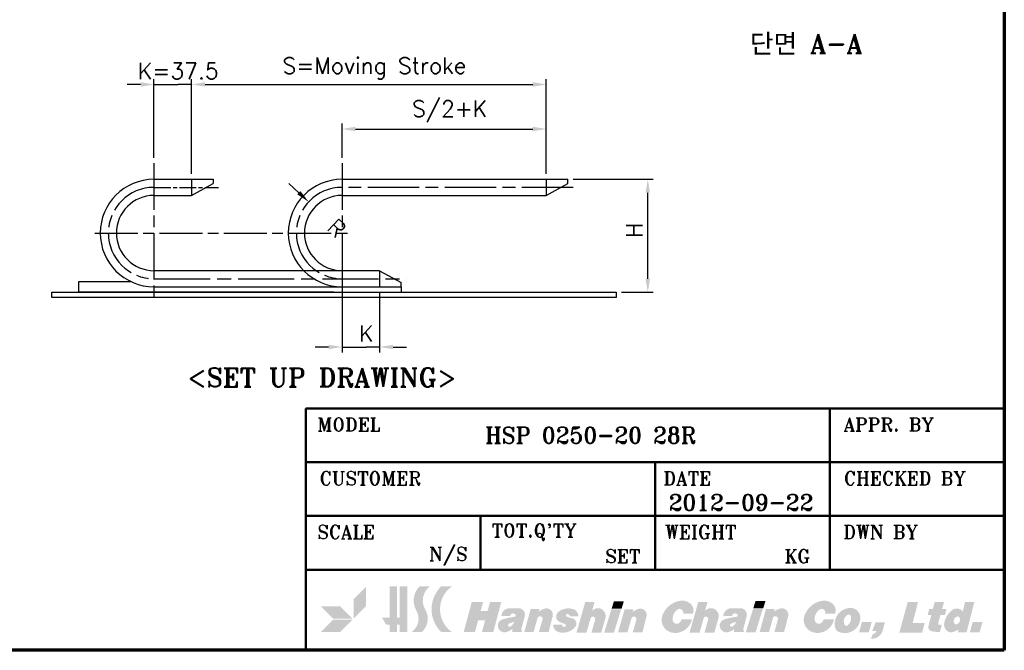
# Model space of a CAD drawing. Header units: millimetres. Extents: x 10 to 410, y -332 to 437.
# Tile 3 of 10: x 227 to 410, y 10 to 127. Entities that reach past the tile are written whole.
import ezdxf

# ---------------------------------------------------------------- set-up
doc = ezdxf.new("R2010")
doc.units = ezdxf.units.MM
doc.linetypes.add('CHAIN', pattern=[0.35429999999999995, 0.2362, -0.0295, 0.0591, -0.0295])
doc.layers.get('0').update_dxf_attribs({"lineweight": 25})
for name, color, linetype, lineweight in [('경계(ISO)', 7, 'Continuous', 70), ('기호(ISO)', 7, 'Continuous', 25), ('스케치 형상(ISO)', 7, 'Continuous', 25), ('제목(ISO)', 7, 'Continuous', 50), ('치수(ISO)', 7, 'Continuous', 25), ('해치 (ISO)', 3, 'Continuous', 18)]:
    doc.layers.add(name, color=color, linetype=linetype, lineweight=lineweight)
doc.styles.add('주 문자 (ISO)', font='tahoma.ttf')
doc.styles.add('텍스트 스타일70', font='RomanT.shx')
doc.styles.add('한신 주석 텍스트', font='RomanT.shx')
doc.styles.add('한신치수', font='RomanS.shx')
doc.dimstyles.new('한신체인', dxfattribs={"dimtxt": 3, "dimasz": 2.5, "dimexe": 1, "dimexo": 1, "dimgap": 1, "dimtad": 1, "dimrnd": 1e-08, "dimdsep": 46, "dimtxsty": '한신치수', "dimcen": 0.09, "dimdle": 10, "dimclrd": 3, "dimclre": 3, "dimclrt": 3, "dimazin": 2, "dimtfac": 1.168400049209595, "dimtmove": 0, "dimatfit": 3, "dimfxl": 0, "dimtolj": 1, "dimlwd": -1, "dimlwe": -1, "dimarcsym": 0})

# ---------------------------------------------------------------- blocks, each defined once
blk = doc.blocks.new('경계 도면틀')
at = {"layer": '경계(ISO)'}
for p, q in [((410, 287), (410, 10.00000000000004)), ((410, 10.00000000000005), (10, 10))]:
    blk.add_line(p, q, dxfattribs=at)
blk = doc.blocks.new('제목 블록 한신체인 표제란')
at = {"layer": '해치 (ISO)'}
for points in [[(572.1855598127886, -133.2070913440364), (574.4855598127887, -130.9070913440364), (574.4855598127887, -127.3070913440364), (572.1855598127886, -129.6070913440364)], [(578.8855598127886, -133.0070913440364), (578.8855598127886, -127.2070913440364), (580.2855598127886, -127.2070913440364), (580.2855598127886, -133.0070913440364), (580.7855598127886, -133.0070913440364), (580.7855598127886, -127.2070913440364), (582.1855598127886, -127.2070913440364), (582.1855598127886, -135.7070913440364), (580.7855598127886, -135.7070913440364), (580.7855598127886, -134.3070913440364), (580.2855598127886, -134.3070913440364), (580.2855598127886, -135.7070913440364), (578.8855598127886, -135.7070913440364), (578.8855598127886, -134.3070913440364), (578.2361151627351, -134.3070913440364), (577.4855598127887, -133.0070913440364)], [(620.2216046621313, -131.3413157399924), (622.0747405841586, -131.3413157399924), (622.4906790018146, -129.9905162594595), (620.6375430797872, -129.9905162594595)], [(646.5809300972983, -131.2808247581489), (648.4340660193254, -131.2808247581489), (648.8500044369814, -129.930025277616), (646.9968685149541, -129.930025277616)], [(568.3855598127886, -133.2070913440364), (566.0855598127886, -130.9070913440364), (569.6855598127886, -130.9070913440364), (571.9855598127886, -133.2070913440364)], [(592.6855598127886, -135.7070913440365), (594.7855598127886, -135.7070913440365), (595.3750480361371, -133.5070913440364), (596.675048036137, -133.5070913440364), (596.0855598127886, -135.7070913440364), (598.1855598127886, -135.7070913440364), (599.6860752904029, -130.1070913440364), (597.5860752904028, -130.1070913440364), (597.1305616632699, -131.8070913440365), (595.8305616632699, -131.8070913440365), (596.2860752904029, -130.1070913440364), (594.186075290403, -130.1070913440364)], [(618.8346897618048, -135.8005525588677), (620.6501352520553, -135.8005525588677), (621.9724967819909, -131.5060580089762), (620.1570512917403, -131.5060580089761)], [(647.0094606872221, -135.7400615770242), (645.1940151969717, -135.7400615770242), (646.5163767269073, -131.4455670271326), (648.3318222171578, -131.4455670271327)], [(673.765548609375, -135.8005525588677), (678.0002387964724, -135.8005525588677), (678.4917728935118, -133.9995011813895), (676.2448087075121, -133.9995011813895), (677.2351065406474, -130.125030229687), (675.3144842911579, -130.125030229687)], [(566.0855598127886, -135.7070913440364), (569.6855598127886, -135.7070913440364), (571.9855598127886, -133.4070913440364), (568.3855598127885, -133.4070913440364)], [(666.2802856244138, -135.7400615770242), (668.0956620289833, -135.7400615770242), (668.6065279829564, -133.8681755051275), (666.7911515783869, -133.8681755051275)], [(688.7132258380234, -135.7400615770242), (686.8978494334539, -135.7400615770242), (687.408715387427, -133.8681755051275), (689.2240917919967, -133.8681755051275)]]:
    blk.add_hatch(color=7, dxfattribs=at).paths.add_polyline_path(points)
h = blk.add_hatch(color=7, dxfattribs=at)
edge = h.paths.add_edge_path()
edge.add_line((582.9855598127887, -135.7070913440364), (584.8855598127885, -135.7070913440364))
edge.add_arc((582.6992387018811, -133.2352499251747), 3.3, 311.4924651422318, 390.6839073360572)
edge.add_arc((588.396401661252, -129.8546860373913), 3.324641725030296, 127.2165836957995, 210.6839073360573, ccw=False)
edge.add_line((586.3855598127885, -127.2070913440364), (584.4855598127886, -127.2070913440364))
edge.add_arc((587.0701762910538, -129.8546860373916), 3.700000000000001, 134.310384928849, 210.3022662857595)
edge.add_arc((581.2855598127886, -133.2352499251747), 3, -55.48189215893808, 30.302266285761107, ccw=False)
h = blk.add_hatch(color=7, dxfattribs=at)
edge = h.paths.add_edge_path()
edge.add_line((588.4855598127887, -135.7070913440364), (590.4855598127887, -135.7070913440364))
edge.add_arc((593.4818074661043, -131.4570913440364), 5.200000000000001, 125.18381548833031, 234.81618451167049, ccw=False)
edge.add_line((590.4855598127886, -127.2070913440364), (588.4855598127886, -127.2070913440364))
edge.add_arc((592.6818074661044, -131.4570913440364), 5.972519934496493, 134.6353716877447, 225.3646283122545)
h = blk.add_hatch(color=7, dxfattribs=at)
edge = h.paths.add_edge_path()
edge.add_line((633.5626346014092, -132.260995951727), (635.3511772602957, -132.2609959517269))
edge.add_arc((633.7753765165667, -131.6827954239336), 1.678530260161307, 339.8506555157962, 415.660920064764)
edge.add_arc((633.3066156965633, -132.3689672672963), 2.509534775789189, 55.66092006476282, 102.5505225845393)
edge.add_arc((633.6964614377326, -134.1201387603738), 4.303575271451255, 102.5505225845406, 158.27268457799)
edge.add_arc((631.9639574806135, -133.4297347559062), 2.438574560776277, 158.2726845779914, 262.4542726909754)
edge.add_arc((632.0604522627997, -132.7012771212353), 3.173395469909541, 262.4542726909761, 348.8612562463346)
edge.add_line((635.1740681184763, -133.314331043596), (633.2825916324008, -133.314331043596))
edge.add_arc((630.7094698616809, -132.1543399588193), 2.822505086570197, 322.4703846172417, 335.73363402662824, ccw=False)
edge.add_arc((632.3360042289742, -133.4037599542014), 0.7714896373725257, 185.5092623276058, 322.4703846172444, ccw=False)
edge.add_arc((633.6840483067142, -133.2737381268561), 2.125789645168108, 120.84471607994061, 185.5092623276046, ccw=False)
edge.add_arc((632.8560371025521, -131.887197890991), 0.5108294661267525, 70.46878331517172, 120.8447160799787, ccw=False)
edge.add_arc((632.7552277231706, -132.1713826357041), 0.8123647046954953, -6.333282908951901, 70.4687833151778, ccw=False)
h = blk.add_hatch(color=7, dxfattribs=at)
edge = h.paths.add_edge_path()
edge.add_line((659.7275868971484, -133.314331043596), (661.6190633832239, -133.314331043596))
edge.add_arc((658.5054475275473, -132.7012771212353), 3.173395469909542, 262.45427269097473, 348.8612562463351, ccw=False)
edge.add_arc((658.4089527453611, -133.4297347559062), 2.438574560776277, 158.2726845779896, 262.4542726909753, ccw=False)
edge.add_arc((660.1414567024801, -134.1201387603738), 4.303575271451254, 102.55052258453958, 158.2726845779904, ccw=False)
edge.add_arc((659.7516109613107, -132.3689672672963), 2.509534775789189, 55.66092006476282, 102.55052258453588, ccw=False)
edge.add_arc((660.2203717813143, -131.6827954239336), 1.678530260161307, -20.149344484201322, 55.660920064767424, ccw=False)
edge.add_line((661.7961725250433, -132.260995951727), (660.0076298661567, -132.260995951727))
edge.add_arc((659.2002229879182, -132.1713826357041), 0.8123647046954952, 353.6667170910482, 430.4687833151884)
edge.add_arc((659.3010323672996, -131.887197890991), 0.5108294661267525, 70.46878331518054, 120.8447160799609)
edge.add_arc((660.1290435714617, -133.2737381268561), 2.125789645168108, 120.8447160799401, 185.5092623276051)
edge.add_arc((658.7809994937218, -133.4037599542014), 0.7714896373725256, 185.5092623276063, 322.4703846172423)
edge.add_arc((657.1544651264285, -132.1543399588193), 2.822505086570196, 322.4703846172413, 335.7336340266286)
h = blk.add_hatch(color=7, dxfattribs=at)
edge = h.paths.add_edge_path(flags=0)
edge.add_arc((684.6264105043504, -133.1862671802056), 0.3790689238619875, 27.34228327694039, 108.5514228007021)
edge.add_arc((684.7946125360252, -133.6874746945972), 0.9077473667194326, 108.5514228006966, 206.0994410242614)
edge.add_arc((684.2850646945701, -133.9370934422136), 0.3403422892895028, 206.0994410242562, 280.5532295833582)
edge.add_arc((684.1874692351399, -133.4132320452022), 0.8732171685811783, 280.5532295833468, 387.3422832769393)
edge = h.paths.add_edge_path()
edge.add_line((684.6563119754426, -135.7400615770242), (686.2760035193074, -135.7400615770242))
edge.add_line((686.2760035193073, -135.7400615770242), (687.7221566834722, -130.0927596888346))
edge.add_line((687.7221566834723, -130.0927596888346), (686.0012344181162, -130.0927596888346))
edge.add_line((686.001234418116, -130.0927596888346), (685.5738834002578, -131.887197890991))
edge.add_arc((684.4507949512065, -132.7248882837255), 1.401089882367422, 36.7185598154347, 127.3581428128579)
edge.add_arc((686.0316001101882, -134.7956290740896), 4.006260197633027, 127.3581428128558, 167.6690583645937)
edge.add_arc((683.6852413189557, -134.2827126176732), 1.604493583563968, 167.6690583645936, 229.9230846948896)
edge.add_arc((683.3275389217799, -134.70784540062), 1.048895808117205, 229.9230846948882, 280.231560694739)
edge.add_arc((682.9796211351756, -132.7802923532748), 3.007596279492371, 280.2315606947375, 306.9859048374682)
edge.add_line((684.78904680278, -135.1827107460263), (684.6563119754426, -135.7400615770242))
h = blk.add_hatch(color=7, dxfattribs=at)
edge = h.paths.add_edge_path(flags=0)
edge.add_arc((600.3067236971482, -133.1335576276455), 1.907582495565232, 306.1770774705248, 339.9442206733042)
edge.add_line((602.098628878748, -133.7877340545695), (601.1449978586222, -134.1332632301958))
edge.add_arc((601.2502898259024, -134.4238600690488), 0.3090840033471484, 109.9169737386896, 306.1770774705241)
edge = h.paths.add_edge_path()
edge.add_line((601.7162282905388, -135.7070913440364), (603.4903233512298, -135.7070913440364))
edge.add_line((603.4903233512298, -135.7070913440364), (603.5539582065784, -135.4696028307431))
edge.add_arc((603.6109261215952, -135.2569956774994), 0.2201071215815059, 165.0000000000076, 254.9999999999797, ccw=False)
edge.add_line((603.3983189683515, -135.2000277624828), (604.0416792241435, -132.7989746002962))
edge.add_arc((602.8679866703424, -132.4844846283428), 1.21509594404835, 345.0000000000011, 450)
edge.add_line((602.8679866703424, -131.2693886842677), (601.2580183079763, -131.2693886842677))
edge.add_arc((601.2580183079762, -132.8461382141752), 1.576749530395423, 90, 175.5251169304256)
edge.add_line((599.6860752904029, -132.7231169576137), (601.3167631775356, -132.7231169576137))
edge.add_arc((601.8643550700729, -132.7842949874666), 0.5509987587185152, 22.510015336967, 173.6252393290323, ccw=False)
edge.add_arc((602.1897205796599, -132.6494575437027), 0.1988001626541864, -81.62602272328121, 22.510015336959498, ccw=False)
edge.add_arc((604.9439698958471, -151.3599966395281), 18.71336953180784, 98.37397727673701, 105.5458744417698)
edge.add_arc((600.2597206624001, -134.5215042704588), 1.235468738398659, 105.5458744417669, 281.281709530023)
edge.add_arc((599.998998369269, -133.2145454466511), 2.568179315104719, 281.2817095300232, 311.963461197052)
edge.add_line((601.7162282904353, -135.124170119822), (601.7162282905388, -135.7070913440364))
h = blk.add_hatch(color=7, dxfattribs=at)
edge = h.paths.add_edge_path()
edge.add_line((605.1586295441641, -131.4486853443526), (606.7671673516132, -131.4486853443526))
edge.add_line((606.7671673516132, -131.4486853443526), (606.6652177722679, -131.9244500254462))
edge.add_arc((608.605409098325, -134.3057543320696), 3.07163679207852, 105.45909696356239, 129.1717679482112, ccw=False)
edge.add_arc((608.1001631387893, -132.478832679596), 1.176137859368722, -14.337590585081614, 105.45909696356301, ccw=False)
edge.add_line((609.2396683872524, -132.7700852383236), (608.4889824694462, -135.7070913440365))
edge.add_line((608.4889824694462, -135.7070913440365), (606.691542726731, -135.7070913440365))
edge.add_line((606.691542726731, -135.7070913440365), (607.3788648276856, -133.2904030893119))
edge.add_arc((606.8927341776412, -133.2619131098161), 0.4869647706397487, 356.645982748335, 524.1238979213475)
edge.add_line((606.4243444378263, -133.1286999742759), (605.6910329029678, -135.7070913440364))
edge.add_line((605.6910329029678, -135.7070913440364), (603.9475107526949, -135.7070913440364))
edge.add_line((603.9475107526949, -135.7070913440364), (605.1586295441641, -131.4486853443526))
h = blk.add_hatch(color=7, dxfattribs=at)
edge = h.paths.add_edge_path()
edge.add_arc((611.3997763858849, -134.4040966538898), 0.3919692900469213, 165.4696428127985, 269.3199450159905)
edge.add_arc((611.3988223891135, -134.4844687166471), 0.311591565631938, 269.3199450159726, 434.6146394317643)
edge.add_arc((613.0627926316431, -128.4374284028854), 5.960209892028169, 244.87448421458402, 254.6146394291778, ccw=False)
edge.add_arc((611.0078744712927, -132.8191281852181), 1.120583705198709, 127.0220652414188, 244.8744842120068, ccw=False)
edge.add_arc((612.1647565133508, -134.3531330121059), 3.041923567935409, 69.38153505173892, 127.02206524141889, ccw=False)
edge.add_arc((612.9105084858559, -132.3710318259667), 0.9241721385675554, 51.52788990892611, 69.38153505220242, ccw=False)
edge.add_arc((612.5718010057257, -132.7972711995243), 1.468600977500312, -0.06645623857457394, 51.527889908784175, ccw=False)
edge.add_line((614.0404009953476, -132.7989746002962), (612.5032463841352, -132.7989746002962))
edge.add_arc((611.6510760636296, -133.2080407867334), 0.9452668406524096, 25.64234092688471, 62.04913768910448)
edge.add_arc((611.9776971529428, -132.592482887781), 0.2484219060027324, 62.04913768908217, 242.0491376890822)
edge.add_arc((613.2824919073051, -130.1334355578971), 3.032196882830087, 242.0491376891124, 261.0483130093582)
edge.add_arc((612.6533373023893, -134.127556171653), 1.011172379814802, -41.773389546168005, 81.04831300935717, ccw=False)
edge.add_arc((611.139988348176, -132.7757302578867), 3.040373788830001, 254.6106971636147, 318.22661045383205, ccw=False)
edge.add_arc((610.6905958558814, -134.4084299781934), 1.346956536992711, 175.6282231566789, 254.6106971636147, ccw=False)
edge.add_line((609.3475583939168, -134.3057543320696), (611.0203442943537, -134.3057543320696))
h = blk.add_hatch(color=7, dxfattribs=at)
edge = h.paths.add_edge_path()
edge.add_line((613.6845833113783, -135.8005525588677), (615.5446237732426, -135.8005525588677))
edge.add_line((615.5446237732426, -135.8005525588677), (616.294903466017, -133.1624995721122))
edge.add_arc((616.7190504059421, -133.2831297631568), 0.4409674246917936, -15.87610207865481, 164.1238979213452, ccw=False)
edge.add_line((617.1431973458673, -133.4037599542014), (616.4615336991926, -135.8005525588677))
edge.add_line((616.4615336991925, -135.8005525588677), (618.2954230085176, -135.8005525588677))
edge.add_line((618.2954230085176, -135.8005525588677), (618.9790811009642, -133.3967472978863))
edge.add_arc((617.446487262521, -132.7387792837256), 1.667862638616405, 336.7653479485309, 365.3220899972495)
edge.add_arc((617.6602325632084, -132.7188676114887), 1.453191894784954, 5.322089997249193, 138.548224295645)
edge.add_line((616.5710461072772, -131.7568699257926), (617.0351520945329, -130.125030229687))
edge.add_line((617.0351520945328, -130.125030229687), (615.2987393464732, -130.125030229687))
edge.add_line((615.2987393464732, -130.125030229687), (613.6845833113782, -135.8005525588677))
h = blk.add_hatch(color=7, dxfattribs=at)
edge = h.paths.add_edge_path()
edge.add_arc((624.3588127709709, -133.3100800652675), 0.4869647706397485, 356.6459827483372, 524.1238979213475)
edge.add_line((623.890423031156, -133.1768669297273), (623.1571114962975, -135.7552582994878))
edge.add_line((623.1571114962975, -135.7552582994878), (621.4135893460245, -135.7552582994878))
edge.add_line((621.4135893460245, -135.7552582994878), (622.6247081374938, -131.496852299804))
edge.add_line((622.6247081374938, -131.496852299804), (624.233245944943, -131.496852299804))
edge.add_line((624.233245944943, -131.496852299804), (624.1312963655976, -131.9726169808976))
edge.add_arc((626.0714876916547, -134.353921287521), 3.07163679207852, 105.45909696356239, 129.1717679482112, ccw=False)
edge.add_arc((625.5662417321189, -132.5269996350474), 1.176137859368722, -14.337590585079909, 105.45909696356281, ccw=False)
edge.add_line((626.7057469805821, -132.818252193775), (625.955061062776, -135.7552582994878))
edge.add_line((625.955061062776, -135.7552582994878), (624.1576213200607, -135.7552582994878))
edge.add_line((624.1576213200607, -135.7552582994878), (624.8449434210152, -133.3385700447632))
h = blk.add_hatch(color=7, dxfattribs=at)
edge = h.paths.add_edge_path()
edge.add_line((634.722217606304, -135.8005525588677), (636.5822580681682, -135.8005525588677))
edge.add_line((636.5822580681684, -135.8005525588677), (637.3325377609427, -133.1624995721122))
edge.add_arc((637.7566847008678, -133.2831297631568), 0.4409674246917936, -15.87610207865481, 164.1238979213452, ccw=False)
edge.add_line((638.1808316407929, -133.4037599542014), (637.4991679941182, -135.8005525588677))
edge.add_line((637.4991679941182, -135.8005525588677), (639.3330573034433, -135.8005525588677))
edge.add_line((639.3330573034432, -135.8005525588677), (640.0167153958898, -133.3967472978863))
edge.add_arc((638.4841215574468, -132.7387792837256), 1.667862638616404, 336.7653479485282, 365.3220899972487)
edge.add_arc((638.697866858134, -132.7188676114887), 1.453191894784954, 5.322089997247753, 138.548224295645)
edge.add_line((637.6086804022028, -131.7568699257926), (638.0727863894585, -130.125030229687))
edge.add_line((638.0727863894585, -130.125030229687), (636.336373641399, -130.125030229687))
edge.add_line((636.336373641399, -130.125030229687), (634.722217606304, -135.8005525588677))
h = blk.add_hatch(color=7, dxfattribs=at)
edge = h.paths.add_edge_path(flags=0)
edge.add_arc((641.609778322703, -133.1335576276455), 1.907582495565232, 306.1770774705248, 339.9442206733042)
edge.add_line((643.4016835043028, -133.7877340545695), (642.4480524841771, -134.1332632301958))
edge.add_arc((642.5533444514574, -134.4238600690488), 0.3090840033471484, 109.9169737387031, 306.1770774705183)
edge = h.paths.add_edge_path()
edge.add_arc((644.1710412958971, -132.4844846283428), 1.215095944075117, 345.0000000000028, 450)
edge.add_line((644.1710412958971, -131.2693886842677), (642.561072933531, -131.2693886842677))
edge.add_arc((642.5610729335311, -132.8461382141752), 1.576749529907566, 90, 175.5251169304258)
edge.add_line((640.9891299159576, -132.7231169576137), (642.6198178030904, -132.7231169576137))
edge.add_arc((643.1674096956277, -132.7842949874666), 0.5509987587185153, 22.510015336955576, 173.6252393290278, ccw=False)
edge.add_arc((643.4927752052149, -132.6494575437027), 0.1988001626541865, -81.62602272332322, 22.51001533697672, ccw=False)
edge.add_arc((646.247024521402, -151.3599966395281), 18.71336953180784, 98.3739772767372, 105.54587444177)
edge.add_arc((641.562775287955, -134.5215042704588), 1.235468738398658, 105.5458744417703, 281.2817095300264)
edge.add_arc((641.3020529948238, -133.2145454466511), 2.568179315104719, 281.2817095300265, 311.9634611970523)
edge.add_line((643.0192829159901, -135.124170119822), (643.0192829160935, -135.7070913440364))
edge.add_line((643.0192829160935, -135.7070913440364), (644.7933779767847, -135.7070913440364))
edge.add_line((644.7933779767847, -135.7070913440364), (644.8570128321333, -135.4696028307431))
edge.add_arc((644.91398074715, -135.2569956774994), 0.2201071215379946, 165.0000000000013, 254.9999999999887, ccw=False)
edge.add_line((644.7013735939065, -135.2000277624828), (645.3447338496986, -132.7989746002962))
h = blk.add_hatch(color=7, dxfattribs=at)
edge = h.paths.add_edge_path()
edge.add_line((648.9385564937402, -131.4236890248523), (650.5470943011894, -131.4236890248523))
edge.add_line((650.5470943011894, -131.4236890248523), (650.4451447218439, -131.8994537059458))
edge.add_arc((652.3415039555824, -134.3158092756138), 3.071636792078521, 102.67578741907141, 128.124872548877, ccw=False)
edge.add_arc((651.9255671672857, -132.4665086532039), 1.176137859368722, -14.33759058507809, 102.67578741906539, ccw=False)
edge.add_line((653.065072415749, -132.7577612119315), (652.3143864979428, -135.6947673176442))
edge.add_line((652.3143864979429, -135.6947673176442), (650.5169467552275, -135.6947673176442))
edge.add_line((650.5169467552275, -135.6947673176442), (651.1784601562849, -133.2708874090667))
edge.add_arc((650.6929345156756, -133.2334769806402), 0.4869647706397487, 355.5939858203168, 524.7348656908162)
edge.add_line((650.2231509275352, -133.1052659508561), (649.5164369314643, -135.6947673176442))
edge.add_line((649.5164369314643, -135.6947673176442), (647.7729147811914, -135.6947673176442))
edge.add_line((647.7729147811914, -135.6947673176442), (648.9385564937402, -131.4236890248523))
h = blk.add_hatch(color=7, dxfattribs=at)
edge = h.paths.add_edge_path(flags=0)
edge.add_arc((663.9011787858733, -134.196402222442), 0.3638277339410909, 206.8671796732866, 308.4014125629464)
edge.add_arc((663.030687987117, -133.0981717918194), 1.76520716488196, 308.4014125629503, 371.1188355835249)
edge.add_arc((664.3622503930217, -132.836475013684), 0.408172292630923, 11.11883558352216, 118.2068095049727)
edge.add_arc((664.8372868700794, -133.7221615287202), 1.41320973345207, 118.2068095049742, 206.8671796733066)
edge = h.paths.add_edge_path()
edge.add_arc((662.8923265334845, -134.6430659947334), 1.099325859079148, 193.9185153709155, 245.2402045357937)
edge.add_arc((663.6308429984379, -133.0418200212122), 2.86267359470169, 245.2402045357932, 361.4115331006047)
edge.add_arc((664.7069778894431, -133.0153031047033), 1.786212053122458, 1.411533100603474, 89.82538728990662)
edge.add_arc((664.7033849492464, -134.1942532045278), 2.965167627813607, 89.82538728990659, 193.9185153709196)
h = blk.add_hatch(color=7, dxfattribs=at)
edge = h.paths.add_edge_path()
edge.add_line((679.3100394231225, -131.4486201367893), (679.0344103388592, -132.5269996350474))
edge.add_line((679.0344103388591, -132.5269996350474), (679.7131174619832, -132.5269996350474))
edge.add_line((679.7131174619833, -132.5269996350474), (679.1722248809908, -134.6432039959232))
edge.add_arc((679.8751337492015, -134.8228644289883), 0.7255058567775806, 165.662409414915, 251.3911960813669)
edge.add_arc((680.6099023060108, -132.640653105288), 3.028098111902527, 251.3911960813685, 270)
edge.add_line((680.6099023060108, -135.6687512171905), (681.3118092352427, -135.6687512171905))
edge.add_line((681.3118092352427, -135.6687512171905), (681.6755039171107, -134.3992163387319))
edge.add_line((681.6755039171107, -134.3992163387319), (681.1657435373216, -134.3245827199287))
edge.add_arc((681.1954337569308, -134.1217934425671), 0.2049512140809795, 164.7348656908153, 261.6705490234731, ccw=False)
edge.add_line((680.9977136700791, -134.0678326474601), (681.4182302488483, -132.5269996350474))
edge.add_line((681.4182302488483, -132.5269996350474), (682.2451354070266, -132.5269996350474))
edge.add_line((682.2451354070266, -132.5269996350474), (682.5207644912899, -131.4486201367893))
edge.add_line((682.5207644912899, -131.4486201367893), (681.7147610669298, -131.4486201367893))
edge.add_line((681.7147610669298, -131.4486201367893), (682.0759887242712, -130.125030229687))
edge.add_line((682.0759887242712, -130.125030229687), (680.3384307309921, -130.125030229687))
edge.add_line((680.3384307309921, -130.125030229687), (679.9772030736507, -131.4486201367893))
edge.add_line((679.9772030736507, -131.4486201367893), (679.3100394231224, -131.4486201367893))
h = blk.add_hatch(color=7, dxfattribs=at)
edge = h.paths.add_edge_path()
edge.add_line((669.3401537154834, -133.8849666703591), (671.0830371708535, -133.8849666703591))
edge.add_line((671.0830371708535, -133.8849666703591), (670.6591633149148, -135.4381012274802))
edge.add_arc((668.7025333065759, -134.9041073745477), 2.028188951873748, 264.33877723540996, 344.73486569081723, ccw=False)
edge.add_line((668.5024600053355, -136.9224039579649), (668.7990433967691, -136.1315149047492))
edge.add_arc((668.5803458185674, -135.134831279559), 1.020395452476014, 282.3760056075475, 338.4014193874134)
edge.add_line((669.5290948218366, -135.5104403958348), (668.730601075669, -135.5104403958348))
edge.add_line((668.730601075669, -135.5104403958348), (669.3401537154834, -133.8849666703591))
at = {"layer": '제목(ISO)'}
for p, q in [((563.2963500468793, -139.1020667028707), (563.2963500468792, -94.10206670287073)), ((563.2963500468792, -94.10206670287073), (693.2963500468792, -94.10206670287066)), ((660.7963500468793, -94.1020667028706), (660.7963500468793, -124.1020667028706)), ((693.2963500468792, -94.10206670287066), (693.2963500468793, -139.1020667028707)), ((563.2963500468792, -104.1020667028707), (693.2963500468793, -104.1020667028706)), ((628.2963500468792, -104.1020667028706), (628.2963500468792, -124.1020667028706)), ((563.2963500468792, -114.1020667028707), (693.2963500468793, -114.1020667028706)), ((595.7963500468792, -114.1020667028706), (595.7963500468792, -124.1020667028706)), ((563.2963500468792, -124.1020667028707), (693.2963500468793, -124.1020667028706)), ((693.2963500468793, -139.1020667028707), (563.2963500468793, -139.1020667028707))]:
    blk.add_line(p, q, dxfattribs=at)
at = {"layer": '제목(ISO)', "attachment_point": 5, "style": '주 문자 (ISO)'}
for s, insert, char_height in [('\\fRomanT|b0|i0;\\H2.5000;MODEL', (571.2963500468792, -97.10206670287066), 2.5), ('\\fRomanT|b0|i0;\\H2.5000;APPR. BY', (671.7963500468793, -97.10206670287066), 2.5), ('\\fRomanT|b0|i0;\\H3.0000;HSP 0250-20 28R', (616.2963500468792, -99.10206670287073), 3.00000011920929), ('\\fRomanT|b0|i0;\\H2.5000;CUSTOMER', (575.2963500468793, -107.1020667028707), 2.5), ('\\fRomanT|b0|i0;\\H2.5000;DATE', (634.2963500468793, -107.1020667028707), 2.5), ('\\fRomanT|b0|i0;\\H2.5000;CHECKED BY', (674.7963500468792, -107.1020667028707), 2.5), ('\\fRomanT|b0|i0;\\H2.5000;SCALE', (570.7963500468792, -117.1020667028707), 2.5), ("\\fRomanT|b0|i0;\\H2.5000;TOT.Q'TY", (605.7963500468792, -117.1020667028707), 2.5), ('\\fRomanT|b0|i0;\\H2.5000;WEIGHT', (636.7963500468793, -117.1020667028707), 2.5), ('\\fRomanT|b0|i0;\\H2.5000;DWN BY', (670.2963500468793, -117.1020667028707), 2.5), ('\\fRomanT|b0|i0;\\H2.5000;N/S', (589.7963500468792, -121.6020667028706), 2.5), ('\\fRomanT|b0|i0;\\H2.5000;SET', (622.2963500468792, -121.6020667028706), 2.5), ('\\fRomanT|b0|i0;\\H2.5000;KG', (654.7963500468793, -121.6020667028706), 2.5)]:
    blk.add_mtext(s, dxfattribs=dict(at, insert=insert, char_height=char_height))
at = {"layer": '제목(ISO)', "style": '텍스트 스타일70'}
blk.add_attdef('DATE_001', (630.8325816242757, -113.0984435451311), '', height=2.992753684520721, dxfattribs=at)
blk = doc.blocks.new('*D28')
at = {"layer": 'Defpoints', "color": 0, "transparency": 16777216}
for p in [(280.5325248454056, 93.41792747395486), (286.7482550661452, 87.62010910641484)]:
    blk.add_point(p, dxfattribs=at)
at = {"layer": '치수(ISO)', "color": 3, "transparency": 16777216}
blk.add_line((278.7043688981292, 95.12316817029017), (276.876212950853, 96.82840886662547), dxfattribs=at)
blk.add_solid([(278.9885756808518, 95.42786082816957), (278.4201621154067, 94.81847551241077), (280.5325248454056, 93.41792747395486)], dxfattribs=at)
at = {"layer": '치수(ISO)', "color": 3, "transparency": 16777216, "insert": (285.0116445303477, 89.23995940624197), "char_height": 3, "attachment_point": 5, "rotation": 316.9923283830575, "style": '한신치수'}
blk.add_mtext('\\A1; R', dxfattribs=at)
blk = doc.blocks.new('*D29')
at = {"layer": 'Defpoints', "color": 0, "transparency": 16777216}
for p in [(258.7482550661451, 115.2654489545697), (251.7482550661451, 100.6201091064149), (258.7482550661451, 97.62010910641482)]:
    blk.add_point(p, dxfattribs=at)
at = {"layer": '치수(ISO)', "color": 3, "transparency": 16777216}
for p, q in [((251.7482550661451, 101.6201091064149), (251.7482550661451, 116.2654489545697)), ((258.7482550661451, 98.62010910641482), (258.7482550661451, 116.2654489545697)), ((249.2482550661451, 115.2654489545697), (246.7482550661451, 115.2654489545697)), ((251.7482550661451, 115.2654489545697), (254.2482550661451, 115.2654489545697)), ((254.2482550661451, 115.2654489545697), (256.2482550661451, 115.2654489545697)), ((258.7482550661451, 115.2654489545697), (256.2482550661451, 115.2654489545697)), ((261.2482550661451, 115.2654489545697), (263.7482550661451, 115.2654489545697))]:
    blk.add_line(p, q, dxfattribs=at)
for points in [[(249.2482550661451, 115.6821156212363), (249.2482550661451, 114.848782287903), (251.7482550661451, 115.2654489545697)], [(261.2482550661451, 115.6821156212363), (261.2482550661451, 114.848782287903), (258.7482550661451, 115.2654489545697)]]:
    blk.add_solid(points, dxfattribs=at)
at = {"layer": '치수(ISO)', "color": 3, "transparency": 16777216, "insert": (255.2482550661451, 117.7654489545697), "char_height": 3, "attachment_point": 5, "style": '한신치수'}
blk.add_mtext('\\A1; K=37.5', dxfattribs=at)
blk = doc.blocks.new('*D30')
at = {"layer": 'Defpoints', "color": 0, "transparency": 16777216}
for p in [(324.7482550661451, 106.9754481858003), (286.7482550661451, 100.6201091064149), (324.7482550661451, 97.62010910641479)]:
    blk.add_point(p, dxfattribs=at)
at = {"layer": '치수(ISO)', "color": 3, "transparency": 16777216}
for p, q in [((286.7482550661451, 101.6201091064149), (286.7482550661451, 107.9754481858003)), ((289.2482550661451, 106.9754481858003), (322.2482550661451, 106.9754481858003)), ((324.7482550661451, 98.62010910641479), (324.7482550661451, 107.9754481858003))]:
    blk.add_line(p, q, dxfattribs=at)
for points in [[(289.2482550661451, 107.3921148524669), (289.2482550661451, 106.5587815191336), (286.7482550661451, 106.9754481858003)], [(322.2482550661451, 107.3921148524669), (322.2482550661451, 106.5587815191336), (324.7482550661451, 106.9754481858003)]]:
    blk.add_solid(points, dxfattribs=at)
at = {"layer": '치수(ISO)', "color": 3, "transparency": 16777216, "insert": (305.7482550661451, 110.2611624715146), "char_height": 3, "attachment_point": 5, "style": '한신치수'}
blk.add_mtext('\\A1; S/2+K', dxfattribs=at)
blk = doc.blocks.new('*D31')
at = {"layer": 'Defpoints', "color": 0, "transparency": 16777216}
for p in [(324.7482550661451, 115.2654489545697), (258.7482550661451, 97.62010910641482), (324.7482550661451, 97.62010910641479)]:
    blk.add_point(p, dxfattribs=at)
at = {"layer": '치수(ISO)', "color": 3, "transparency": 16777216}
for p, q in [((258.7482550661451, 98.62010910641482), (258.7482550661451, 116.2654489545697)), ((324.7482550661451, 98.62010910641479), (324.7482550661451, 116.2654489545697)), ((261.2482550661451, 115.2654489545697), (322.2482550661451, 115.2654489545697))]:
    blk.add_line(p, q, dxfattribs=at)
for points in [[(261.2482550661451, 115.6821156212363), (261.2482550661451, 114.848782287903), (258.7482550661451, 115.2654489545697)], [(322.2482550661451, 115.6821156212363), (322.2482550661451, 114.848782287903), (324.7482550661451, 115.2654489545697)]]:
    blk.add_solid(points, dxfattribs=at)
at = {"layer": '치수(ISO)', "color": 3, "transparency": 16777216, "insert": (291.7482550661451, 118.2654489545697), "char_height": 3, "attachment_point": 5, "style": '한신치수'}
blk.add_mtext('\\A1; S=Moving Stroke', dxfattribs=at)
blk = doc.blocks.new('*D32')
at = {"layer": 'Defpoints', "color": 0, "transparency": 16777216}
for p in [(286.7482550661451, 77.62010910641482), (293.7482550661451, 77.62010910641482), (293.7482550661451, 66.42090469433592)]:
    blk.add_point(p, dxfattribs=at)
at = {"layer": '치수(ISO)', "color": 3, "transparency": 16777216}
for p, q in [((286.7482550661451, 76.62010910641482), (286.7482550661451, 65.42090469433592)), ((293.7482550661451, 76.62010910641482), (293.7482550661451, 65.42090469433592)), ((284.2482550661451, 66.42090469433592), (281.7482550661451, 66.42090469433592)), ((286.7482550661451, 66.42090469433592), (289.2482550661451, 66.42090469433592)), ((289.2482550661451, 66.42090469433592), (291.2482550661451, 66.42090469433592)), ((293.7482550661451, 66.42090469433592), (291.2482550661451, 66.42090469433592)), ((296.2482550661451, 66.42090469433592), (298.7482550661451, 66.42090469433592))]:
    blk.add_line(p, q, dxfattribs=at)
for points in [[(284.2482550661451, 66.83757136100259), (284.2482550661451, 66.00423802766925), (286.7482550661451, 66.42090469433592)], [(296.2482550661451, 66.83757136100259), (296.2482550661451, 66.00423802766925), (293.7482550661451, 66.42090469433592)]]:
    blk.add_solid(points, dxfattribs=at)
at = {"layer": '치수(ISO)', "color": 3, "transparency": 16777216, "insert": (290.2482550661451, 68.92090469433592), "char_height": 3, "attachment_point": 5, "style": '한신치수'}
blk.add_mtext('\\A1; K', dxfattribs=at)
blk = doc.blocks.new('*D33')
at = {"layer": 'Defpoints', "color": 0, "transparency": 16777216}
for p in [(328.7482550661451, 97.62010910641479), (343.6476574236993, 97.62010910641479), (337.7482550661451, 76.62010910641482)]:
    blk.add_point(p, dxfattribs=at)
at = {"layer": '치수(ISO)', "color": 3, "transparency": 16777216}
for p, q in [((329.7482550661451, 97.62010910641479), (344.6476574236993, 97.62010910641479)), ((343.6476574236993, 79.12010910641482), (343.6476574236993, 95.12010910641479)), ((338.7482550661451, 76.62010910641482), (344.6476574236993, 76.62010910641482))]:
    blk.add_line(p, q, dxfattribs=at)
for points in [[(343.2309907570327, 95.12010910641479), (344.064324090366, 95.12010910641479), (343.6476574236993, 97.62010910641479)], [(343.2309907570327, 79.12010910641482), (344.064324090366, 79.12010910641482), (343.6476574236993, 76.62010910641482)]]:
    blk.add_solid(points, dxfattribs=at)
at = {"layer": '치수(ISO)', "color": 3, "transparency": 16777216, "insert": (341.1476574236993, 87.1201091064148), "char_height": 3, "attachment_point": 5, "rotation": 90, "style": '한신치수'}
blk.add_mtext('\\A1; H', dxfattribs=at)
blk = doc.blocks.new('*D35')
at = {"layer": 'Defpoints', "color": 0, "transparency": 16777216}
for p in [(254.8525179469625, 169.6131442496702), (31.37137194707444, 89.61314424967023), (132.3442171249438, 89.6131442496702)]:
    blk.add_point(p, dxfattribs=at)
at = {"layer": '치수(ISO)', "color": 3, "transparency": 16777216}
for p, q in [((253.8525179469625, 169.6131442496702), (30.37137194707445, 169.6131442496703)), ((31.37137194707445, 167.1131442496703), (31.37137194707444, 92.11314424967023)), ((131.3442171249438, 89.6131442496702), (30.37137194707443, 89.61314424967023))]:
    blk.add_line(p, q, dxfattribs=at)
for points in [[(30.95470528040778, 167.1131442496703), (31.78803861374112, 167.1131442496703), (31.37137194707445, 169.6131442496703)], [(30.95470528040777, 92.11314424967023), (31.7880386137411, 92.11314424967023), (31.37137194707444, 89.61314424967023)]]:
    blk.add_solid(points, dxfattribs=at)
at = {"layer": '치수(ISO)', "color": 3, "transparency": 16777216, "insert": (28.87137194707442, 129.6131442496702), "char_height": 3, "attachment_point": 5, "rotation": 90, "style": '한신치수'}
blk.add_mtext('\\A1;80', dxfattribs=at)

msp = doc.modelspace()

# ---------------------------------------------------------------- linework, layer by layer
at = {"layer": '스케치 형상(ISO)', "color": 1, "linetype": 'CHAIN', "ltscale": 36.69207000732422}
for p, q in [((251.7482550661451, 100.6201091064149), (251.7482550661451, 74.62010910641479)), ((286.7482550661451, 100.6201091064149), (286.7482550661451, 74.62010910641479))]:
    msp.add_line(p, q, dxfattribs=at)
at = {"layer": '스케치 형상(ISO)'}
for p, q in [((251.7482550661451, 97.62010910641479), (251.7482550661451, 94.62010910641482)), ((251.7482550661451, 97.62010910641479), (262.7482550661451, 97.62010910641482)), ((258.7482550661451, 97.62010910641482), (258.7482550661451, 94.62010910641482)), ((262.7482550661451, 97.62010910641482), (262.7482550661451, 96.82010910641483)), ((286.7482550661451, 97.62010910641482), (328.7482550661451, 97.62010910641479)), ((324.7482550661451, 97.62010910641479), (324.7482550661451, 94.62010910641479)), ((328.7482550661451, 96.8201091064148), (328.7482550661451, 97.62010910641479)), ((258.7482550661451, 94.62010910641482), (262.7482550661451, 96.82010910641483)), ((324.7482550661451, 94.62010910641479), (328.7482550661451, 96.8201091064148)), ((251.7482550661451, 94.62010910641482), (258.7482550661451, 94.62010910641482)), ((286.7482550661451, 94.62010910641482), (324.7482550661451, 94.62010910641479)), ((293.7482550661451, 80.62010910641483), (251.7482550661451, 80.62010910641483)), ((286.7482550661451, 80.62010910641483), (286.7482550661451, 77.62010910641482)), ((293.7482550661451, 80.62010910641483), (293.7482550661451, 77.62010910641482)), ((293.7482550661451, 80.62010910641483), (297.7482550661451, 78.4201091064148)), ((237.7482550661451, 76.62010910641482), (237.7482550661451, 78.6201091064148)), ((237.7482550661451, 78.6201091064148), (247.3893561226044, 78.62010910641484)), ((251.7482550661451, 77.62010910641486), (297.7482550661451, 77.62010910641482)), ((297.7482550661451, 77.62010910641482), (297.7482550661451, 78.4201091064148)), ((297.7482550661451, 77.62010910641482), (297.7482550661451, 76.62010910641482)), ((232.7482550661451, 76.62010910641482), (337.7482550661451, 76.62010910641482)), ((232.7482550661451, 75.62010910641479), (232.7482550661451, 76.62010910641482)), ((337.7482550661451, 75.62010910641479), (232.7482550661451, 75.62010910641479)), ((285.2482550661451, 76.62010910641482), (237.7482550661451, 76.62010910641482)), ((337.7482550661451, 76.62010910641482), (337.7482550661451, 75.62010910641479))]:
    msp.add_line(p, q, dxfattribs=at)
at = {"layer": '스케치 형상(ISO)', "color": 1, "linetype": 'CHAIN', "ltscale": 13.33438873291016}
msp.add_line((251.7482550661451, 96.1201091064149), (263.7482550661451, 96.12010910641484), dxfattribs=at)
at = {"layer": '스케치 형상(ISO)', "color": 1, "linetype": 'CHAIN', "ltscale": 40.45535659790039}
msp.add_line((329.7482550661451, 96.1201091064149), (286.7482550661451, 96.12010910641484), dxfattribs=at)
at = {"layer": '스케치 형상(ISO)', "color": 1, "linetype": 'CHAIN', "ltscale": 33.86960220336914}
msp.add_line((240.7482550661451, 87.62010910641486), (288.7482550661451, 87.62010910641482), dxfattribs=at)
at = {"layer": '스케치 형상(ISO)', "color": 1, "linetype": 'CHAIN', "ltscale": 44.21864700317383}
msp.add_line((251.7482550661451, 79.12010910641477), (298.7482550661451, 79.12010910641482), dxfattribs=at)
at = {"layer": '스케치 형상(ISO)'}
for centre, radius in [((251.7482550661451, 87.62010910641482), 10), ((286.7482550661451, 87.62010910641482), 10), ((251.7482550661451, 87.62010910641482), 6.999999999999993), ((286.7482550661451, 87.62010910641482), 6.999999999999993)]:
    msp.add_arc(centre, radius, 90, 270, dxfattribs=at)
at = {"layer": '스케치 형상(ISO)', "color": 1, "linetype": 'CHAIN', "ltscale": 37.6849250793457}
for centre, radius in [((251.7482550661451, 87.62010910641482), 8.500000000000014), ((286.7482550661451, 87.62010910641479), 8.50000000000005)]:
    msp.add_arc(centre, radius, 90, 270, dxfattribs=at)

# ---------------------------------------------------------------- block references
msp.add_blockref('경계 도면틀', (0, 0))
msp.add_blockref('제목 블록 한신체인 표제란', (-283.2963500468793, 149.1020667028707)).add_auto_attribs({'DATE_001': '2012-09-22'})

# ---------------------------------------------------------------- texts
at = {"layer": '기호(ISO)', "color": 2, "insert": (362.6628976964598, 120.8290915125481), "char_height": 3.499999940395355, "attachment_point": 7, "style": '한신 주석 텍스트'}
msp.add_mtext('단면 A-A', dxfattribs=at)
at = {"layer": '기호(ISO)', "color": 2, "insert": (282.9900110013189, 60.76524531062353), "char_height": 3.499999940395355, "width": 59.45090652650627, "attachment_point": 5, "style": '한신 주석 텍스트'}
msp.add_mtext('{<SET UP DRAWING>}', dxfattribs=at)

# ---------------------------------------------------------------- dimensions: what is measured, and where the dimension line sits
at = {"layer": '치수(ISO)', "color": 3}
for base, p1, p2, angle, text, override, picture, middle in [((31.37137194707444, 89.61314424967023), (254.8525179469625, 169.6131442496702), (132.3442171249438, 89.6131442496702), 90, '80', {"dimdec": 2, "dimtp": 0, "dimtm": -0, "dimtdec": 2, "dimtofl": 0, "dimatfit": 1}, '*D35', (31.37137194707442, 129.6131442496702)), ((324.7482550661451, 115.2654489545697), (258.7482550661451, 97.62010910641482), (324.7482550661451, 97.62010910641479), 180, ' S=Moving Stroke', {"dimdec": 2, "dimtp": 0, "dimtm": -0, "dimtdec": 2, "dimtofl": 0, "dimatfit": 1}, '*D31', (291.7482550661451, 115.2654489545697)), ((258.7482550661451, 115.2654489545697), (251.7482550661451, 100.6201091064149), (258.7482550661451, 97.62010910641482), 180, ' K=37.5', {"dimdec": 2, "dimtp": 0, "dimtm": -0, "dimtdec": 2, "dimtofl": 0}, '*D29', (255.2482550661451, 115.2654489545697)), ((324.7482550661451, 106.9754481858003), (286.7482550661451, 100.6201091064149), (324.7482550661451, 97.62010910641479), 180, ' S/2+K', {"dimdec": 2, "dimtp": 0, "dimtm": -0, "dimtdec": 2, "dimtofl": 0, "dimatfit": 1}, '*D30', (305.7482550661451, 106.9754481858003)), ((343.6476574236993, 97.62010910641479), (337.7482550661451, 76.62010910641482), (328.7482550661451, 97.62010910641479), 270, ' H', {"dimdec": 2, "dimtp": 0, "dimtm": -0, "dimtdec": 2, "dimtofl": 0, "dimatfit": 1}, '*D33', (343.6476574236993, 87.1201091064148)), ((293.7482550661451, 66.42090469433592), (286.7482550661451, 77.62010910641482), (293.7482550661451, 77.62010910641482), 180, ' K', {"dimdec": 2, "dimtp": 0, "dimtm": -0, "dimtdec": 2, "dimtofl": 0}, '*D32', (290.2482550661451, 66.42090469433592))]:
    dim = msp.add_linear_dim(base=base, p1=p1, p2=p2, angle=angle, text=text, dimstyle='한신체인', override=override, dxfattribs=at)
    dim.commit()
    dim.dimension.update_dxf_attribs({"geometry": picture, "text_midpoint": middle, "dimtype": 160})
dim = msp.add_radius_dim(center=(286.7482550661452, 87.62010910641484), mpoint=(280.5325248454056, 93.41792747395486), text=' R', dimstyle='한신체인', override={"dimdec": 2, "dimcen": 0, "dimdle": 0, "dimtp": 0, "dimtm": -0, "dimtdec": 2, "dimtofl": 0, "dimtmove": 2}, dxfattribs=at)
dim.commit()
dim.dimension.update_dxf_attribs({"geometry": '*D28', "text_midpoint": (285.0116445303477, 89.23995940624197), "dimtype": 164})

doc.saveas('drawing.dxf')
